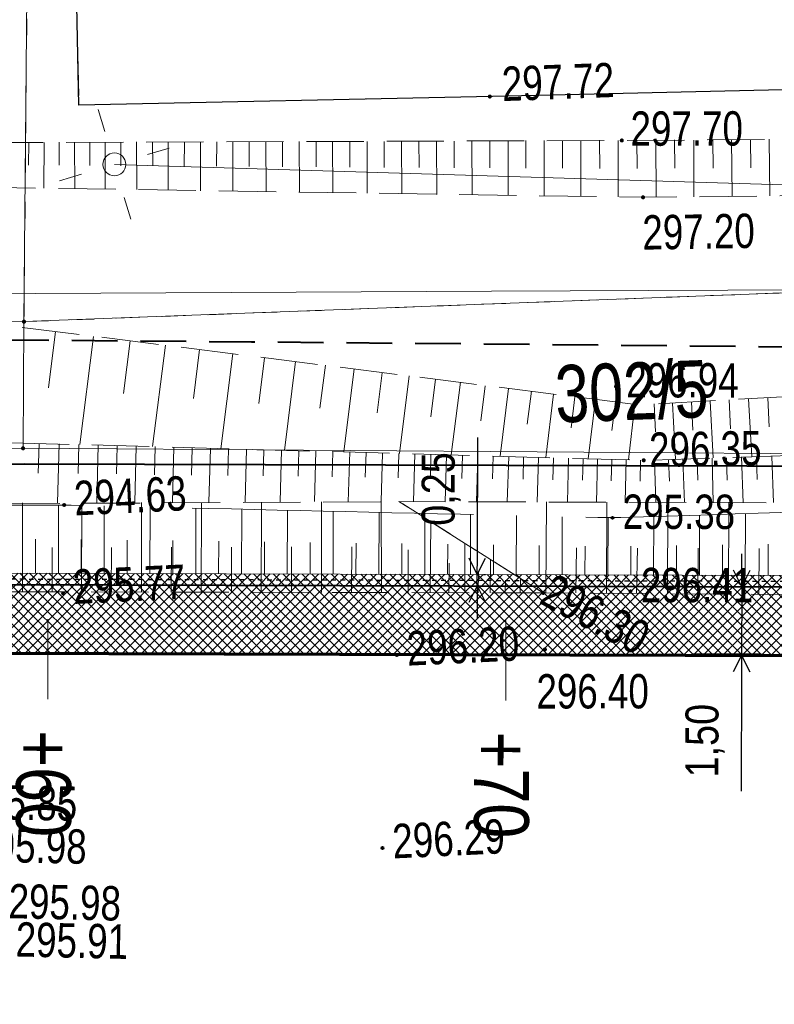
# Model space of a CAD drawing. Header units: metres. Extents: x 7437495 to 7437812, y 5556446 to 5556827.
# Tile 29 of 38: x 7437708 to 7437725, y 5556661 to 5556683. Entities that reach past the tile are written whole.
import ezdxf

# ---------------------------------------------------------------- set-up
doc = ezdxf.new("R2010")
doc.units = ezdxf.units.M
doc.header["$MEASUREMENT"] = 0
for name, pattern in [('0.5_0.5', [1.5, 0.5, -0.5, 0.5]), ('BUBZ01-500', [1.75, 1.25, -0.5]), ('DGN Style 3', [8.60601, 6.14715, -2.45886]), ('EGBU01-500', [1, 0.5, -0.5]), ('KTCR02-500', [1.5, 1, -0.5]), ('KTJZ01-500', [2, 1.5, -0.5])]:
    doc.linetypes.add(name, pattern=pattern)
doc.layers.get('0').update_dxf_attribs({"color": 250, "lineweight": 5})
for name, color, linetype, lineweight in [('203-Punkt załamania granicy działki nie stabilizowany', 7, 'Continuous', 5), ('BUBZ01', 250, 'Continuous', 5), ('BUIB02_01', 250, 'Continuous', 5), ('D_balustrada', 7, '0.5_0.5', 30), ('D_kilometraz', 7, 'Continuous', 13), ('D_kraweznik', 7, 'Continuous', 70), ('D_obrzeze', 7, 'Continuous', 40), ('D_pobocze', 7, 'Continuous', 13), ('D_skarpa', 7, 'DGN Style 3', 20), ('D_skarpa-symbol', 7, 'Continuous', 20), ('D_wymiary', 7, 'Continuous', 13), ('DS_chodniki', 4, 'Continuous', 0), ('DS_pobocze', 1, 'Continuous', 0), ('EGBD03', 250, 'Continuous', 5), ('EGBP04_03', 250, 'Continuous', 5), ('EGBU01', 250, 'Continuous', 5), ('KTJZ01', 250, 'Continuous', 5), ('KTKR01', 250, 'Continuous', 5), ('latarnia (punkt)', 7, 'Continuous', 5), ('MPZP', 250, 'Continuous', 5), ('przewód elektroenergetyczny (linia)', 7, 'Continuous', 5), ('punkt wysokościowy sztuczny', 7, 'Continuous', 5), ('RTPW01', 250, 'Continuous', 5), ('RTPW02', 250, 'Continuous', 5), ('rzedne dla projektanta', 250, 'Continuous', 5), ('SUPT_01', 250, 'Continuous', 5)]:
    doc.layers.add(name, color=color, linetype=linetype, lineweight=lineweight)
doc.styles.add('ROMANS', font='arial.ttf', dxfattribs={"width": 0.8})
doc.styles.get("Standard").update_dxf_attribs({"font": 'txt.shx', "width": 0.75})
doc.styles.add('Style-Arial Narrow', font='ARIALN.TTF')
doc.dimstyles.new('1-500', dxfattribs={"dimscale": 10, "dimtxt": 0.2, "dimasz": 0.07, "dimexe": 0, "dimexo": 0, "dimgap": 0.05, "dimtad": 1, "dimdec": 1, "dimzin": 0, "dimtxsty": 'ROMANS', "dimblk": 'ARCHTICK', "dimcen": 0.1, "dimclrt": 256, "dimadec": 0, "dimazin": 0, "dimtfac": 0.666667, "dimtdec": 1, "dimtofl": 0, "dimtmove": 1, "dimatfit": 2, "dimfxl": 0, "dimtolj": 1, "dimtzin": 0, "dimarcsym": 0})

# ---------------------------------------------------------------- blocks, each defined once
blk = doc.blocks.new('SM01')
at = {"color": 0, "linetype": 'Continuous', "lineweight": 13, "ltscale": 10}
for p, q in [((-5.3, 5.31), (-8.83, 8.84)), ((5.31, 5.31), (8.84, 8.84)), ((-5.3, -5.3), (-8.83, -8.83)), ((5.31, -5.3), (8.84, -8.83))]:
    blk.add_line(p, q, dxfattribs=at)
blk.add_circle((0, 0), 2.5, dxfattribs=at)
blk = doc.blocks.new('203')
at = {"layer": '203-Punkt załamania granicy działki nie stabilizowany', "linetype": 'Continuous', "lineweight": 13}
h = blk.add_hatch(color=96, dxfattribs=at)
edge = h.paths.add_edge_path()
edge.add_arc((0, 0), 0.45, 0, 360)
blk = doc.blocks.new('PW02')
at = {"layer": 'punkt wysokościowy sztuczny', "linetype": 'Continuous', "lineweight": 13}
h = blk.add_hatch(color=0, dxfattribs=at)
edge = h.paths.add_edge_path()
edge.add_arc((0, 0), 0.45, 0, 360)
blk = doc.blocks.new('TerminatorOpen')
at = {"color": 0, "linetype": 'ByBlock', "lineweight": -2}
for q in [(-1, 0.5), (-1, 0), (-1, -0.5)]:
    blk.add_line((0, 0), q, dxfattribs=at)
blk = doc.blocks.new('*D58')
at = {"layer": 'D_wymiary', "color": 0, "lineweight": -2, "transparency": 16777216}
for p, q in [((7437723.889, 5556670.961), (7437723.89, 5556671.321)), ((7437724.318, 5556670.599), (7437723.708, 5556670.601)), ((7437723.888, 5556670.601), (7437723.883, 5556669.101)), ((7437724.314, 5556669.1), (7437723.703, 5556669.101)), ((7437723.882, 5556668.741), (7437723.875, 5556666.14))]:
    blk.add_line(p, q, dxfattribs=at)
at = {"layer": 'Defpoints', "color": 0, "transparency": 16777216}
for p in [(7437723.888, 5556670.601), (7437724.498, 5556670.599), (7437724.494, 5556669.099)]:
    blk.add_point(p, dxfattribs=at)
at = {"layer": 'D_wymiary', "color": 0, "lineweight": -2, "transparency": 16777216, "xscale": 0.36, "yscale": 0.36, "zscale": 0.36}
for p, rotation in [((7437723.888, 5556670.601), 269.8372217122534), ((7437723.883, 5556669.101), 89.8372217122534)]:
    blk.add_blockref('TerminatorOpen', p, dxfattribs=dict(at, rotation=rotation))
at = {"layer": 'D_wymiary', "transparency": 16777216, "insert": (7437723.085, 5556667.24), "char_height": 0.72, "attachment_point": 5, "rotation": 89.8372, "style": 'Style-Arial Narrow'}
blk.add_mtext('1,50', dxfattribs=at)
blk = doc.blocks.new('*D59')
at = {"layer": 'D_wymiary', "color": 0, "lineweight": -2, "transparency": 16777216}
for p, q in [((7437718.114, 5556671.227), (7437718.121, 5556673.862)), ((7437718.112, 5556670.617), (7437718.113, 5556670.867)), ((7437718.25, 5556670.867), (7437718.293, 5556670.867)), ((7437718.249, 5556670.617), (7437718.292, 5556670.617)), ((7437718.111, 5556670.257), (7437718.11, 5556669.897))]:
    blk.add_line(p, q, dxfattribs=at)
at = {"layer": 'Defpoints', "color": 0, "transparency": 16777216}
for p in [(7437718.07, 5556670.867), (7437718.069, 5556670.617), (7437718.112, 5556670.617)]:
    blk.add_point(p, dxfattribs=at)
at = {"layer": 'D_wymiary', "color": 0, "lineweight": -2, "transparency": 16777216, "xscale": 0.36, "yscale": 0.36, "zscale": 0.36}
for p, rotation in [((7437718.113, 5556670.867), 269.8372218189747), ((7437718.112, 5556670.617), 89.83722181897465)]:
    blk.add_blockref('TerminatorOpen', p, dxfattribs=dict(at, rotation=rotation))
at = {"layer": 'D_wymiary', "transparency": 16777216, "insert": (7437717.325, 5556672.735), "char_height": 0.72, "attachment_point": 5, "rotation": 89.8372, "style": 'Style-Arial Narrow'}
blk.add_mtext('0,25', dxfattribs=at)

msp = doc.modelspace()

# ---------------------------------------------------------------- hatches: boundary and pattern name
at = {"layer": 'DS_chodniki', "lineweight": 0}
h = msp.add_hatch(dxfattribs=at)
h.set_pattern_fill('CROSSHATCH', color=256, angle=-28.4667, style=0, pattern_type=2)
h.set_pattern_definition([(45, (7437716.36595, 5556669.8522), (-0.106066, 0.106066), []), (315, (7437716.36595, 5556669.8522), (0.106066, 0.106066), [])])
h.paths.add_polyline_path([(7437736.042, 5556670.566), (7437684.658, 5556670.712), (7437686.154, 5556669.208), (7437697.936, 5556669.174), (7437698.436, 5556669.173), (7437699.036, 5556669.171), (7437699.536, 5556669.17), (7437729.274, 5556669.085, 0.109552)])
at = {"layer": 'DS_pobocze', "lineweight": 0}
h = msp.add_hatch(dxfattribs=at)
h.set_pattern_fill('CROSSHATCH', color=256, angle=-28.4667, style=0, pattern_type=2)
h.set_pattern_definition([(45, (7437719.0293, 5556670.80519), (-0.106066, 0.106066), []), (315, (7437719.0293, 5556670.80519), (0.106066, 0.106066), [])])
h.paths.add_polyline_path([(7437684.658, 5556670.712), (7437736.042, 5556670.566), (7437736.043, 5556670.816), (7437730.964, 5556670.831), (7437730.464, 5556670.832), (7437729.964, 5556670.833), (7437729.464, 5556670.835), (7437728.964, 5556670.836), (7437728.464, 5556670.838), (7437727.964, 5556670.839), (7437727.464, 5556670.841), (7437726.964, 5556670.842), (7437726.464, 5556670.843), (7437725.964, 5556670.845), (7437725.464, 5556670.846), (7437724.964, 5556670.848), (7437724.464, 5556670.849), (7437723.964, 5556670.851), (7437723.464, 5556670.852), (7437722.964, 5556670.853), (7437722.464, 5556670.855), (7437721.964, 5556670.856), (7437721.464, 5556670.858), (7437720.964, 5556670.859), (7437720.464, 5556670.86), (7437719.964, 5556670.862), (7437719.464, 5556670.863), (7437718.964, 5556670.865), (7437718.464, 5556670.866), (7437717.964, 5556670.868), (7437717.464, 5556670.869), (7437716.964, 5556670.87), (7437716.464, 5556670.872), (7437715.964, 5556670.873), (7437715.464, 5556670.875), (7437714.964, 5556670.876), (7437714.464, 5556670.877), (7437713.964, 5556670.879), (7437713.464, 5556670.88), (7437712.964, 5556670.882), (7437712.464, 5556670.883), (7437711.964, 5556670.885), (7437711.464, 5556670.886), (7437710.964, 5556670.887), (7437710.464, 5556670.889), (7437709.964, 5556670.89), (7437709.464, 5556670.892), (7437708.964, 5556670.893), (7437708.464, 5556670.895), (7437707.964, 5556670.896), (7437707.464, 5556670.897), (7437706.964, 5556670.899), (7437706.464, 5556670.9), (7437705.964, 5556670.902), (7437705.464, 5556670.903), (7437704.964, 5556670.904), (7437704.464, 5556670.906), (7437703.964, 5556670.907), (7437703.464, 5556670.909), (7437702.964, 5556670.91), (7437702.464, 5556670.912), (7437701.964, 5556670.913), (7437701.464, 5556670.914), (7437700.964, 5556670.916), (7437700.464, 5556670.917), (7437699.964, 5556670.919), (7437699.464, 5556670.92), (7437698.964, 5556670.922), (7437698.464, 5556670.923), (7437697.964, 5556670.924), (7437697.464, 5556670.926), (7437696.964, 5556670.927), (7437696.464, 5556670.929), (7437695.964, 5556670.93), (7437695.464, 5556670.931), (7437694.964, 5556670.933), (7437694.464, 5556670.934), (7437693.964, 5556670.936), (7437693.464, 5556670.937), (7437692.964, 5556670.939), (7437692.464, 5556670.94), (7437691.964, 5556670.941), (7437691.464, 5556670.943), (7437690.964, 5556670.944), (7437690.464, 5556670.946), (7437689.964, 5556670.947), (7437689.464, 5556670.949), (7437688.964, 5556670.95), (7437688.464, 5556670.951), (7437687.964, 5556670.953), (7437687.464, 5556670.954), (7437686.964, 5556670.956), (7437685.329, 5556670.96), (7437684.659, 5556670.962)])

# ---------------------------------------------------------------- linework, layer by layer
at = {"layer": 'BUBZ01', "color": 7, "linetype": 'BUBZ01-500', "lineweight": 13, "flags": 128}
for points in [[(7437705.119, 5556705.826), (7437703.422, 5556705.85), (7437703.226, 5556695.848), (7437700.844, 5556691.895), (7437700.24, 5556689.208), (7437700.949, 5556676.061), (7437702.774, 5556673.888), (7437721.747, 5556673.361), (7437730.764, 5556673.648), (7437738.096, 5556676.282), (7437729.686, 5556675.017), (7437721.631, 5556674.573), (7437703.388, 5556676.866), (7437703.02, 5556677.907), (7437702.892, 5556690.91), (7437705.303, 5556695.336), (7437705.83, 5556695.847), (7437705.119, 5556705.826)], [(7437705.83, 5556695.847), (7437706.293, 5556694.811), (7437707.319, 5556680.297), (7437721.268, 5556680.344), (7437733.75, 5556680.435), (7437734.78, 5556679.251), (7437721.732, 5556679.103), (7437706.535, 5556679.334), (7437705.303, 5556695.336), (7437705.83, 5556695.847)], [(7437719.553, 5556670.467), (7437716.401, 5556672.46), (7437730.768, 5556672.417), (7437738.795, 5556674.845), (7437738.811, 5556673.278), (7437734.578, 5556671.535), (7437729.981, 5556670.399), (7437719.553, 5556670.467)]]:
    msp.add_lwpolyline(points, close=True, dxfattribs=at)
at = {"layer": 'BUBZ01', "color": 7, "linetype": 'Continuous', "lineweight": 13, "flags": 128}
for points in [[(7437708.321, 5556680.3), (7437708.314, 5556679.803)], [(7437708.652, 5556680.302), (7437708.646, 5556679.304)], [(7437708.983, 5556680.304), (7437708.985, 5556679.803)], [(7437709.315, 5556680.307), (7437709.321, 5556679.291)], [(7437709.655, 5556680.305), (7437709.651, 5556679.795)], [(7437709.986, 5556680.307), (7437709.988, 5556679.282)], [(7437710.326, 5556680.305), (7437710.331, 5556679.79)], [(7437710.671, 5556680.311), (7437710.676, 5556679.273)], [(7437711.019, 5556680.304), (7437711.025, 5556679.789)], [(7437711.364, 5556680.31), (7437711.365, 5556679.263)], [(7437711.718, 5556680.312), (7437711.713, 5556679.78)], [(7437712.071, 5556680.314), (7437712.072, 5556679.244)], [(7437712.425, 5556680.316), (7437712.421, 5556679.783)], [(7437712.778, 5556680.317), (7437712.774, 5556679.239)], [(7437713.132, 5556680.319), (7437713.132, 5556679.773)], [(7437713.494, 5556680.316), (7437713.499, 5556679.233)], [(7437713.861, 5556680.322), (7437713.856, 5556679.767)], [(7437714.224, 5556680.318), (7437714.227, 5556679.213)], [(7437714.591, 5556680.324), (7437714.595, 5556679.765)], [(7437714.953, 5556680.321), (7437714.961, 5556679.202)], [(7437715.329, 5556680.322), (7437715.333, 5556679.763)], [(7437715.705, 5556680.323), (7437715.708, 5556679.195)], [(7437716.081, 5556680.324), (7437716.08, 5556679.756)], [(7437716.457, 5556680.325), (7437716.464, 5556679.184)], [(7437716.837, 5556680.335), (7437716.84, 5556679.753)], [(7437717.222, 5556680.331), (7437717.228, 5556679.167)], [(7437717.607, 5556680.327), (7437717.61, 5556679.745)], [(7437717.996, 5556680.332), (7437717.998, 5556679.16)], [(7437718.386, 5556680.337), (7437718.384, 5556679.746)], [(7437718.784, 5556680.337), (7437718.785, 5556679.142)], [(7437719.173, 5556680.342), (7437719.176, 5556679.738)], [(7437719.572, 5556680.342), (7437719.576, 5556679.134)], [(7437719.97, 5556680.342), (7437719.972, 5556679.738)], [(7437720.377, 5556680.338), (7437720.377, 5556679.121)], [(7437720.78, 5556680.347), (7437720.786, 5556679.729)], [(7437721.187, 5556680.342), (7437721.191, 5556679.112)], [(7437721.599, 5556680.347), (7437721.605, 5556679.729)], [(7437722.011, 5556680.351), (7437722.018, 5556679.107)], [(7437722.422, 5556680.355), (7437722.429, 5556679.737)], [(7437722.843, 5556680.354), (7437722.842, 5556679.115)], [(7437723.255, 5556680.359), (7437723.261, 5556679.741)], [(7437723.667, 5556680.363), (7437723.679, 5556679.127)], [(7437724.078, 5556680.367), (7437724.085, 5556679.749)], [(7437724.49, 5556680.371), (7437724.503, 5556679.136)], [(7437708.904, 5556676.173), (7437708.752, 5556674.947)], [(7437709.733, 5556676.065), (7437709.431, 5556673.703)], [(7437710.535, 5556675.971), (7437710.39, 5556674.821)], [(7437711.302, 5556675.874), (7437711.023, 5556673.659)], [(7437712.046, 5556675.777), (7437711.912, 5556674.712)], [(7437712.772, 5556675.691), (7437712.511, 5556673.614)], [(7437713.463, 5556675.601), (7437713.34, 5556674.598)], [(7437714.145, 5556675.515), (7437713.901, 5556673.577)], [(7437714.795, 5556675.436), (7437714.675, 5556674.5)], [(7437715.424, 5556675.357), (7437715.202, 5556673.543)], [(7437716.038, 5556675.273), (7437715.929, 5556674.4)], [(7437716.627, 5556675.205), (7437716.414, 5556673.511)], [(7437717.202, 5556675.132), (7437717.098, 5556674.312)], [(7437717.745, 5556675.065), (7437717.545, 5556673.478)], [(7437718.284, 5556674.989), (7437718.187, 5556674.222)], [(7437718.797, 5556674.927), (7437718.609, 5556673.448)], [(7437719.3, 5556674.87), (7437719.205, 5556674.148)], [(7437719.777, 5556674.805), (7437719.606, 5556673.419)], [(7437720.245, 5556674.745), (7437720.164, 5556674.072)], [(7437724.455, 5556674.726), (7437724.488, 5556674.094)], [(7437720.695, 5556674.694), (7437720.536, 5556673.392)], [(7437721.132, 5556674.639), (7437721.053, 5556674.011)], [(7437721.555, 5556674.58), (7437721.412, 5556673.372)], [(7437721.972, 5556674.593), (7437722.005, 5556673.984)], [(7437722.379, 5556674.611), (7437722.441, 5556673.383)], [(7437722.792, 5556674.638), (7437722.821, 5556674.019)], [(7437723.2, 5556674.655), (7437723.266, 5556673.414)], [(7437723.612, 5556674.682), (7437723.645, 5556674.05)], [(7437724.034, 5556674.704), (7437724.108, 5556673.435)], [(7437708.546, 5556673.728), (7437708.524, 5556673.08)], [(7437708.984, 5556673.718), (7437708.946, 5556672.43)], [(7437709.409, 5556673.704), (7437709.397, 5556673.073)], [(7437709.833, 5556673.69), (7437709.801, 5556672.433)], [(7437710.249, 5556673.68), (7437710.233, 5556673.063)], [(7437710.665, 5556673.671), (7437710.633, 5556672.437)], [(7437711.081, 5556673.662), (7437711.065, 5556673.045)], [(7437711.483, 5556673.648), (7437711.457, 5556672.446)], [(7437711.885, 5556673.635), (7437711.87, 5556673.04)], [(7437712.288, 5556673.622), (7437712.253, 5556672.446)], [(7437712.681, 5556673.613), (7437712.662, 5556673.032)], [(7437713.075, 5556673.604), (7437713.041, 5556672.451)], [(7437713.454, 5556673.592), (7437713.44, 5556673.02)], [(7437713.834, 5556673.579), (7437713.806, 5556672.457)], [(7437714.214, 5556673.567), (7437714.201, 5556673.017)], [(7437714.585, 5556673.559), (7437714.558, 5556672.459)], [(7437714.957, 5556673.551), (7437714.943, 5556673.001)], [(7437715.328, 5556673.543), (7437715.296, 5556672.457)], [(7437715.685, 5556673.531), (7437715.667, 5556672.995)], [(7437716.043, 5556673.519), (7437716.017, 5556672.464)], [(7437716.4, 5556673.507), (7437716.387, 5556672.98)], [(7437716.749, 5556673.5), (7437716.719, 5556672.459)], [(7437717.098, 5556673.493), (7437717.09, 5556672.974)], [(7437717.442, 5556673.477), (7437717.413, 5556672.458)], [(7437717.791, 5556673.47), (7437717.778, 5556672.965)], [(7437718.126, 5556673.459), (7437718.093, 5556672.453)], [(7437718.461, 5556673.448), (7437718.445, 5556672.956)], [(7437718.801, 5556673.446), (7437718.764, 5556672.453)], [(7437719.123, 5556673.43), (7437719.111, 5556672.948)], [(7437719.449, 5556673.424), (7437719.421, 5556672.45)], [(7437719.776, 5556673.418), (7437719.764, 5556672.935)], [(7437723.552, 5556673.418), (7437723.572, 5556672.929)], [(7437723.879, 5556673.434), (7437723.918, 5556672.434)], [(7437724.211, 5556673.436), (7437724.226, 5556672.939)], [(7437724.547, 5556673.447), (7437724.58, 5556672.439)], [(7437720.102, 5556673.411), (7437720.079, 5556672.446)], [(7437720.424, 5556673.396), (7437720.408, 5556672.927)], [(7437720.737, 5556673.386), (7437720.714, 5556672.442)], [(7437721.054, 5556673.384), (7437721.039, 5556672.915)], [(7437721.367, 5556673.374), (7437721.341, 5556672.444)], [(7437721.68, 5556673.363), (7437721.669, 5556672.903)], [(7437721.98, 5556673.371), (7437722.012, 5556672.444)], [(7437722.289, 5556673.375), (7437722.309, 5556672.909)], [(7437722.603, 5556673.387), (7437722.634, 5556672.437)], [(7437722.916, 5556673.398), (7437722.932, 5556672.924)], [(7437723.239, 5556673.406), (7437723.26, 5556672.438)], [(7437708.179, 5556670.492), (7437708.185, 5556672.433)], [(7437709.472, 5556670.484), (7437709.474, 5556672.44)], [(7437710.778, 5556670.481), (7437710.781, 5556672.437)], [(7437712.085, 5556670.478), (7437712.092, 5556672.442)], [(7437713.396, 5556670.484), (7437713.403, 5556672.448)], [(7437714.711, 5556670.476), (7437714.714, 5556672.454)], [(7437716.018, 5556670.473), (7437716.017, 5556672.464)], [(7437719.611, 5556670.47), (7437719.627, 5556672.452)], [(7437720.935, 5556670.457), (7437720.943, 5556672.444)], [(7437722.264, 5556670.453), (7437722.271, 5556672.44)], [(7437723.597, 5556670.436), (7437723.605, 5556672.445)], [(7437717.087, 5556670.473), (7437717.098, 5556672.026)], [(7437717.839, 5556670.475), (7437717.843, 5556671.553)], [(7437708.828, 5556670.492), (7437708.828, 5556671.459)], [(7437710.121, 5556670.485), (7437710.126, 5556671.461)], [(7437711.427, 5556670.482), (7437711.437, 5556671.466)], [(7437712.747, 5556670.483), (7437712.744, 5556671.463)], [(7437714.054, 5556670.48), (7437714.055, 5556671.469)], [(7437715.369, 5556670.472), (7437715.375, 5556671.47)], [(7437716.6, 5556670.476), (7437716.604, 5556671.407)], [(7437720.268, 5556670.466), (7437720.279, 5556671.45)], [(7437721.592, 5556670.453), (7437721.608, 5556671.446)], [(7437722.93, 5556670.445), (7437722.936, 5556671.442)], [(7437724.259, 5556670.441), (7437724.265, 5556671.439)], [(7437717.494, 5556670.469), (7437717.502, 5556671.113)], [(7437718.394, 5556670.47), (7437718.4, 5556671.195)], [(7437718.13, 5556670.465), (7437718.136, 5556670.917)], [(7437718.725, 5556670.473), (7437718.729, 5556670.732)], [(7437719.051, 5556670.466), (7437719.053, 5556670.784)]]:
    msp.add_lwpolyline(points, dxfattribs=at)
at = {"layer": 'BUBZ01', "color": 7, "linetype": 'BUBZ01-500', "lineweight": 13, "flags": 128}
msp.add_lwpolyline([(7437697.25, 5556672.354), (7437716.401, 5556672.46), (7437719.553, 5556670.467), (7437703.168, 5556670.501), (7437685.558, 5556670.437), (7437685.649, 5556672.64), (7437697.25, 5556672.354)], dxfattribs=at)
at = {"layer": 'BUIB02_01', "color": 212, "linetype": 'Continuous', "lineweight": 40, "flags": 128}
msp.add_lwpolyline([(7437677.716, 5556672.985), (7437708.215, 5556673.286), (7437734.523, 5556673.208), (7437796.662, 5556672.605), (7437800.255, 5556672.69)], dxfattribs=at)
at = {"layer": 'D_balustrada', "ltscale": 0.1}
msp.add_line((7437685.324, 5556670.835), (7437731.364, 5556670.704), dxfattribs=at)
at = {"layer": 'D_kilometraz', "flags": 128}
for points in [[(7437708.733, 5556668.144), (7437708.738, 5556669.894)], [(7437718.733, 5556668.115), (7437718.738, 5556669.865)]]:
    msp.add_lwpolyline(points, dxfattribs=at)
at = {"layer": 'D_kraweznik'}
msp.add_line((7437686.154, 5556669.208), (7437729.274, 5556669.085), dxfattribs=at)
at = {"layer": 'D_obrzeze'}
msp.add_line((7437679.607, 5556670.727), (7437736.042, 5556670.566), dxfattribs=at)
at = {"layer": 'D_pobocze'}
msp.add_line((7437684.659, 5556670.962), (7437736.043, 5556670.816), dxfattribs=at)
at = {"layer": 'D_skarpa', "flags": 128}
msp.add_lwpolyline([(7437686.069, 5556672.63), (7437686.245, 5556672.625), (7437686.745, 5556672.613), (7437687.245, 5556672.601), (7437687.745, 5556672.588), (7437688.245, 5556672.576), (7437688.745, 5556672.564), (7437689.245, 5556672.551), (7437689.745, 5556672.539), (7437690.245, 5556672.527), (7437690.745, 5556672.514), (7437691.245, 5556672.502), (7437691.745, 5556672.49), (7437692.245, 5556672.477), (7437692.745, 5556672.465), (7437693.245, 5556672.453), (7437693.745, 5556672.44), (7437694.245, 5556672.428), (7437694.745, 5556672.416), (7437695.245, 5556672.403), (7437695.745, 5556672.391), (7437696.245, 5556672.379), (7437696.745, 5556672.366), (7437697.245, 5556672.354), (7437697.745, 5556672.355), (7437698.245, 5556672.357), (7437698.745, 5556672.358), (7437699.245, 5556672.359), (7437699.745, 5556672.361), (7437700.245, 5556672.362), (7437700.745, 5556672.363), (7437701.245, 5556672.365), (7437701.745, 5556672.366), (7437702.245, 5556672.367), (7437702.745, 5556672.368), (7437703.245, 5556672.37), (7437703.745, 5556672.371), (7437704.245, 5556672.372), (7437704.745, 5556672.374), (7437705.245, 5556672.375), (7437705.745, 5556672.376), (7437706.245, 5556672.378), (7437706.745, 5556672.379), (7437707.245, 5556672.38), (7437707.745, 5556672.382), (7437708.245, 5556672.383), (7437708.745, 5556672.384), (7437709.245, 5556672.382), (7437709.745, 5556672.37), (7437710.245, 5556672.358), (7437710.745, 5556672.347), (7437711.245, 5556672.335), (7437711.745, 5556672.323), (7437712.244, 5556672.311), (7437712.744, 5556672.3), (7437713.244, 5556672.288), (7437713.744, 5556672.276), (7437714.244, 5556672.264), (7437714.744, 5556672.253), (7437715.244, 5556672.241), (7437715.744, 5556672.229), (7437716.244, 5556672.217), (7437716.744, 5556672.206), (7437717.244, 5556672.194), (7437717.744, 5556672.182), (7437718.244, 5556672.17), (7437718.744, 5556672.159), (7437719.244, 5556672.147), (7437719.744, 5556672.135), (7437720.244, 5556672.123), (7437720.744, 5556672.112), (7437721.244, 5556672.11), (7437721.744, 5556672.126), (7437722.244, 5556672.142), (7437722.744, 5556672.158), (7437723.244, 5556672.174), (7437723.744, 5556672.191), (7437724.244, 5556672.207), (7437724.744, 5556672.223), (7437725.244, 5556672.239), (7437725.744, 5556672.255), (7437726.244, 5556672.271), (7437726.744, 5556672.287), (7437727.245, 5556672.304), (7437727.745, 5556672.32), (7437728.245, 5556672.336), (7437728.745, 5556672.352), (7437729.245, 5556672.368), (7437729.745, 5556672.384), (7437730.245, 5556672.4), (7437730.745, 5556672.417), (7437731.245, 5556672.506), (7437731.614, 5556672.575), (7437731.936, 5556672.635), (7437732.254, 5556672.694)], dxfattribs=at)
at = {"layer": 'D_skarpa-symbol', "flags": 128}
for points in [[(7437708.964, 5556670.893), (7437708.968, 5556672.383)], [(7437709.964, 5556670.89), (7437709.968, 5556672.365)], [(7437710.964, 5556670.887), (7437710.968, 5556672.341)], [(7437711.964, 5556670.885), (7437711.968, 5556672.318)], [(7437712.964, 5556670.882), (7437712.968, 5556672.294)], [(7437713.964, 5556670.879), (7437713.968, 5556672.271)], [(7437714.964, 5556670.876), (7437714.968, 5556672.247)], [(7437715.964, 5556670.873), (7437715.968, 5556672.224)], [(7437716.964, 5556670.87), (7437716.968, 5556672.2)], [(7437717.964, 5556670.868), (7437717.968, 5556672.177)], [(7437718.964, 5556670.865), (7437718.968, 5556672.153)], [(7437719.964, 5556670.862), (7437719.968, 5556672.13)], [(7437721.964, 5556670.856), (7437721.968, 5556672.133)], [(7437722.964, 5556670.853), (7437722.968, 5556672.166)], [(7437723.964, 5556670.851), (7437723.968, 5556672.198)], [(7437720.964, 5556670.859), (7437720.968, 5556672.111)], [(7437708.464, 5556670.895), (7437708.466, 5556671.639)], [(7437709.464, 5556670.892), (7437709.466, 5556671.634)], [(7437710.464, 5556670.889), (7437710.466, 5556671.621)], [(7437711.464, 5556670.886), (7437711.466, 5556671.608)], [(7437712.464, 5556670.883), (7437712.466, 5556671.595)], [(7437713.464, 5556670.88), (7437713.466, 5556671.581)], [(7437714.464, 5556670.877), (7437714.466, 5556671.568)], [(7437715.464, 5556670.875), (7437715.466, 5556671.555)], [(7437716.464, 5556670.872), (7437716.466, 5556671.542)], [(7437717.464, 5556670.869), (7437717.466, 5556671.529)], [(7437718.464, 5556670.866), (7437718.466, 5556671.516)], [(7437719.464, 5556670.863), (7437719.466, 5556671.502)], [(7437720.464, 5556670.86), (7437720.466, 5556671.489)], [(7437721.464, 5556670.858), (7437721.466, 5556671.487)], [(7437722.464, 5556670.855), (7437722.466, 5556671.502)], [(7437723.464, 5556670.852), (7437723.466, 5556671.517)], [(7437724.464, 5556670.849), (7437724.466, 5556671.532)]]:
    msp.add_lwpolyline(points, dxfattribs=at)
at = {"layer": 'EGBD03', "color": 96, "linetype": 'Continuous', "lineweight": 13, "flags": 128}
for points in [[(7437708.401, 5556697.001), (7437708.214, 5556676.388)], [(7437708.214, 5556676.388), (7437738.724, 5556677.545)], [(7437677.938, 5556675.706), (7437708.214, 5556676.388)], [(7437708.193, 5556673.623), (7437708.214, 5556676.388)], [(7437677.969, 5556673.414), (7437708.193, 5556673.623)], [(7437738.801, 5556673.408), (7437708.193, 5556673.623)]]:
    msp.add_lwpolyline(points, dxfattribs=at)
at = {"layer": 'EGBU01', "color": 96, "linetype": 'EGBU01-500', "lineweight": 13, "flags": 128}
for points in [[(7437708.401, 5556697.001), (7437708.214, 5556676.388)], [(7437708.214, 5556676.388), (7437708.401, 5556697.001)], [(7437708.214, 5556676.388), (7437738.724, 5556677.545)], [(7437738.724, 5556677.545), (7437708.214, 5556676.388)]]:
    msp.add_lwpolyline(points, dxfattribs=at)
at = {"layer": 'KTJZ01', "color": 7, "linetype": 'KTJZ01-500', "lineweight": 13, "flags": 128}
msp.add_lwpolyline([(7437717.923, 5556705.642), (7437708.873, 5556705.772), (7437709.093, 5556696.011), (7437709.413, 5556681.118), (7437718.445, 5556681.306), (7437733.983, 5556681.663), (7437733.929, 5556685.548), (7437734.455, 5556686.309), (7437735.441, 5556686.742), (7437736.396, 5556686.93), (7437737.441, 5556686.886), (7437738.399, 5556686.617), (7437739.323, 5556686.161), (7437740.066, 5556685.497), (7437740.683, 5556684.662), (7437741.058, 5556683.696), (7437741.224, 5556682.639), (7437740.733, 5556695.202), (7437740.322, 5556694.276), (7437739.705, 5556693.473), (7437739.07, 5556693.078), (7437731.646, 5556692.918), (7437729.214, 5556692.86), (7437728.715, 5556693.073), (7437728.221, 5556693.671), (7437727.993, 5556694.363), (7437727.836, 5556695.29), (7437721.76, 5556695.161), (7437721.544, 5556693.253), (7437720.978, 5556692.377), (7437720.164, 5556691.84), (7437719.194, 5556691.604), (7437718.184, 5556691.526), (7437717.191, 5556691.644), (7437716.256, 5556691.934), (7437715.391, 5556692.437), (7437714.798, 5556693.316), (7437714.714, 5556694.147), (7437714.726, 5556694.652), (7437715.742, 5556702.587), (7437716.045, 5556704.573), (7437717.948, 5556704.622), (7437717.923, 5556705.642)], close=True, dxfattribs=at)
msp.add_lwpolyline([(7437513.723, 5556673.355), (7437526.269, 5556669.703), (7437536.272, 5556667.34), (7437541.191, 5556666.174), (7437555.601, 5556663.946), (7437574.688, 5556662.14), (7437592.829, 5556661.757), (7437607.902, 5556661.297), (7437618.053, 5556661.514), (7437634.62, 5556661.166), (7437643.744, 5556661.042), (7437662.678, 5556660.695), (7437676.713, 5556659.956), (7437680.07, 5556659.854), (7437689.107, 5556659.276), (7437706.866, 5556658.566), (7437718.583, 5556658.503), (7437742.597, 5556658.61), (7437777.726, 5556658.866), (7437800.276, 5556659.834), (7437800.259, 5556670.435), (7437784.777, 5556672.203), (7437780.309, 5556673.712), (7437778.074, 5556675.404), (7437776.698, 5556677.48), (7437776.083, 5556679.857), (7437775.634, 5556681.841), (7437775.283, 5556700.892), (7437764.802, 5556697.486), (7437766.655, 5556696.561), (7437768.321, 5556694.998), (7437769.494, 5556692.86), (7437769.762, 5556690.69), (7437770.016, 5556679.871), (7437770.034, 5556675.709), (7437769.454, 5556673.191), (7437768.438, 5556671.149), (7437767.087, 5556669.959), (7437764.67, 5556669.108), (7437754.892, 5556669.097), (7437752.966, 5556669.447), (7437751.386, 5556669.974), (7437749.715, 5556671.13), (7437748.385, 5556673.103), (7437747.671, 5556675.06), (7437747.375, 5556677.871), (7437741.367, 5556677.784), (7437740.566, 5556674.522), (7437739.928, 5556673.377), (7437739.11, 5556672.445), (7437738.094, 5556671.642), (7437736.73, 5556670.857), (7437735.192, 5556670.212), (7437733.349, 5556669.562), (7437731.308, 5556669.155), (7437730.28, 5556669.172), (7437716.357, 5556669.106), (7437704.086, 5556669.173), (7437692.094, 5556669.191), (7437679.606, 5556669.216), (7437668.639, 5556669.088), (7437659.12, 5556668.63), (7437651.567, 5556668.505), (7437639.106, 5556668.391), (7437630.871, 5556668.454), (7437618.261, 5556668.443), (7437607.706, 5556668.467), (7437605.949, 5556668.499), (7437593.243, 5556668.562), (7437588.537, 5556668.611), (7437579.98, 5556668.962), (7437573.919, 5556669.28), (7437568.122, 5556669.75), (7437557.694, 5556670.763), (7437556.14, 5556672.891), (7437555.289, 5556675.013), (7437555.022, 5556677.774), (7437555.086, 5556679.946), (7437549.768, 5556680.691), (7437548.771, 5556677.469), (7437547.863, 5556676.025), (7437545.277, 5556673.878), (7437543.715, 5556673.473), (7437541.983, 5556673.321), (7437537.697, 5556674.291), (7437528.632, 5556676.578), (7437522.707, 5556678.05)], dxfattribs=at)
at = {"layer": 'KTKR01', "color": 7, "linetype": 'Continuous', "lineweight": 30, "flags": 128}
msp.add_lwpolyline([(7437741.367, 5556677.784), (7437741.224, 5556682.639), (7437741.058, 5556683.696), (7437740.683, 5556684.662), (7437740.066, 5556685.497), (7437739.323, 5556686.161), (7437738.399, 5556686.617), (7437737.441, 5556686.886), (7437736.396, 5556686.93), (7437735.441, 5556686.742), (7437734.455, 5556686.309), (7437733.929, 5556685.548), (7437733.983, 5556681.663), (7437718.445, 5556681.306), (7437709.413, 5556681.118), (7437709.21, 5556691.296), (7437709.093, 5556696.011), (7437708.873, 5556705.772)], dxfattribs=at)
at = {"layer": 'MPZP', "color": 212, "linetype": 'KTCR02-500', "lineweight": 40, "flags": 128}
msp.add_lwpolyline([(7437800.251, 5556675.096), (7437774.125, 5556675.384), (7437713.181, 5556675.943), (7437614.811, 5556676.701), (7437565.954, 5556679.873), (7437562.943, 5556683.239), (7437563.096, 5556707.876)], dxfattribs=at)
at = {"layer": 'przewód elektroenergetyczny (linia)', "color": 1, "linetype": 'Continuous', "lineweight": 13, "flags": 128}
msp.add_lwpolyline([(7437710.189, 5556679.821), (7437738.681, 5556678.956), (7437739.723, 5556678.926)], dxfattribs=at)
at = {"layer": 'rzedne dla projektanta', "color": 7, "linetype": 'Continuous', "lineweight": 40}
for centre in [(7437721.143, 5556674.974), (7437709.092, 5556672.385), (7437721.066, 5556672.104), (7437709.068, 5556670.453), (7437721.46, 5556670.503), (7437716.357, 5556669.106), (7437716.043, 5556664.897)]:
    msp.add_circle(centre, 0.0225, dxfattribs=at)
at = {"layer": 'SUPT_01', "color": 30, "linetype": 'Continuous', "lineweight": 13, "flags": 128}
msp.add_lwpolyline([(7437672.13, 5556676.84), (7437705.616, 5556676.989), (7437718.424, 5556677.051), (7437727.021, 5556677.088), (7437727.021, 5556677.088), (7437763.97, 5556677.007), (7437763.97, 5556677.007), (7437790.912, 5556677.289), (7437790.912, 5556677.289), (7437800.248, 5556676.962)], dxfattribs=at)

# ---------------------------------------------------------------- block references
at = {"layer": 'EGBP04_03', "color": 96, "linetype": 'Continuous', "lineweight": 13, "xscale": 0.1, "yscale": 0.1, "zscale": 0.1, "rotation": 331.5332548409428}
for p in [(7437708.214, 5556676.388), (7437708.193, 5556673.623)]:
    msp.add_blockref('203', p, dxfattribs=at)
at = {"layer": 'latarnia (punkt)', "color": 7, "linetype": 'Continuous', "lineweight": 13, "xscale": 0.1, "yscale": 0.1, "zscale": 0.1, "rotation": 331.5332548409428}
msp.add_blockref('SM01', (7437710.189, 5556679.821), dxfattribs=at)
at = {"layer": 'RTPW02', "color": 7, "linetype": 'Continuous', "lineweight": 13, "xscale": 0.1, "yscale": 0.1, "zscale": 0.1, "rotation": 331.5332548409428}
for p in [(7437718.386, 5556681.303), (7437721.268, 5556680.344), (7437721.732, 5556679.103), (7437721.747, 5556673.361), (7437719.553, 5556670.467), (7437719.588, 5556669.231)]:
    msp.add_blockref('PW02', p, dxfattribs=at)

# ---------------------------------------------------------------- texts
at = {"layer": 'D_kilometraz', "char_height": 1.2, "attachment_point": 4, "rotation": 269.8372, "line_spacing_factor": 1.6, "style": 'Style-Arial Narrow'}
for s, insert in [('+60', (7437708.636, 5556667.468)), ('+70', (7437718.636, 5556667.44))]:
    msp.add_mtext(s, dxfattribs=dict(at, insert=insert))
at = {"layer": 'EGBD03', "color": 96, "linetype": 'Continuous', "lineweight": 30, "insert": (7437719.834, 5556674.164), "char_height": 1.25, "attachment_point": 7, "rotation": 2.1201, "line_spacing_factor": 0.6}
msp.add_mtext('\\FWORKING_1250;\\H1x;\\W0.8;302/5', dxfattribs=at)
at = {"layer": 'RTPW01', "color": 7, "linetype": 'Continuous', "lineweight": 13, "char_height": 0.75, "attachment_point": 7, "line_spacing_factor": 0.6}
for s, insert, rotation in [('\\FWORKING_1250;\\H1x;\\W0.8;297.72', (7437718.664, 5556681.192), 2.1263), ('\\FWORKING_1250;\\H1x;\\W0.8;297.70', (7437721.46, 5556680.217), 0.1043), ('\\FWORKING_1250;\\H1x;\\W0.8;297.20', (7437721.724, 5556677.949), 0.9293), ('\\FWORKING_1250;\\H1x;\\W0.8;296.35', (7437721.871, 5556673.206), 0.9123), ('\\FWORKING_1250;\\H1x;\\W0.8;296.30', (7437719.433, 5556670.248), 331.5333), ('\\FWORKING_1250;\\H1x;\\W0.8;296.40', (7437719.405, 5556667.931), 0.0773)]:
    msp.add_mtext(s, dxfattribs=dict(at, insert=insert, rotation=rotation))
at = {"layer": 'rzedne dla projektanta', "color": 7, "linetype": 'Continuous', "lineweight": 0, "char_height": 0.75, "attachment_point": 7, "line_spacing_factor": 0.6}
for s, insert, rotation in [('\\FWORKING_1250;\\H1x;\\W0.8; 296.94', (7437721.143, 5556674.724), 359.9337), ('\\FWORKING_1250;\\H1x;\\W0.8; 294.63', (7437709.104, 5556672.136), 2.6997), ('\\FWORKING_1250;\\H1x;\\W0.8; 295.38', (7437721.065, 5556671.854), 359.9337), ('\\FWORKING_1250;\\H1x;\\W0.8; 295.77', (7437709.08, 5556670.203), 2.6997), ('\\FWORKING_1250;\\H1x;\\W0.8; 296.41', (7437721.46, 5556670.253), 359.9337), ('\\FWORKING_1250;\\H1x;\\W0.8; 296.20', (7437716.369, 5556668.856), 2.6997), ('\\FWORKING_1250;\\H1x;\\W0.8; 295.85', (7437706.693, 5556665.533), 358.805), ('\\FWORKING_1250;\\H1x;\\W0.8; 296.29', (7437716.055, 5556664.647), 2.6997), ('\\FWORKING_1250;\\H1x;\\W0.8; 295.98', (7437706.899, 5556664.595), 358.805), ('\\FWORKING_1250;\\H1x;\\W0.8; 295.98', (7437707.647, 5556663.36), 358.695), ('\\FWORKING_1250;\\H1x;\\W0.8; 295.91', (7437707.802, 5556662.524), 358.695)]:
    msp.add_mtext(s, dxfattribs=dict(at, insert=insert, rotation=rotation))

# ---------------------------------------------------------------- dimensions: what is measured, and where the dimension line sits
at = {"layer": 'D_wymiary'}
for base, p1, p2, angle, picture, middle in [((7437718.112, 5556670.617), (7437718.07, 5556670.867), (7437718.069, 5556670.617), 269.8372, '*D59', (7437718.118, 5556672.733)), ((7437723.888, 5556670.601), (7437724.494, 5556669.099), (7437724.498, 5556670.599), 89.8372, '*D58', (7437723.878, 5556667.238))]:
    dim = msp.add_linear_dim(base=base, p1=p1, p2=p2, angle=angle, dimstyle='1-500', override={"dimscale": 1, "dimtxt": 0.72, "dimasz": 0.36, "dimexe": 0.18, "dimexo": 0.18, "dimgap": 0.36, "dimdec": 2, "dimzin": 3, "dimtxsty": 'Style-Arial Narrow', "dimblk": 'TerminatorOpen', "dimcen": 0.36, "dimtdec": 2, "dimtofl": 1, "dimtmove": 0, "dimatfit": 1, "dimfrac": 2, "dimtolj": 0, "dimtzin": 3}, dxfattribs=at)
    dim.commit()
    dim.dimension.update_dxf_attribs({"geometry": picture, "text_midpoint": middle, "dimtype": 160})

doc.saveas('drawing.dxf')
